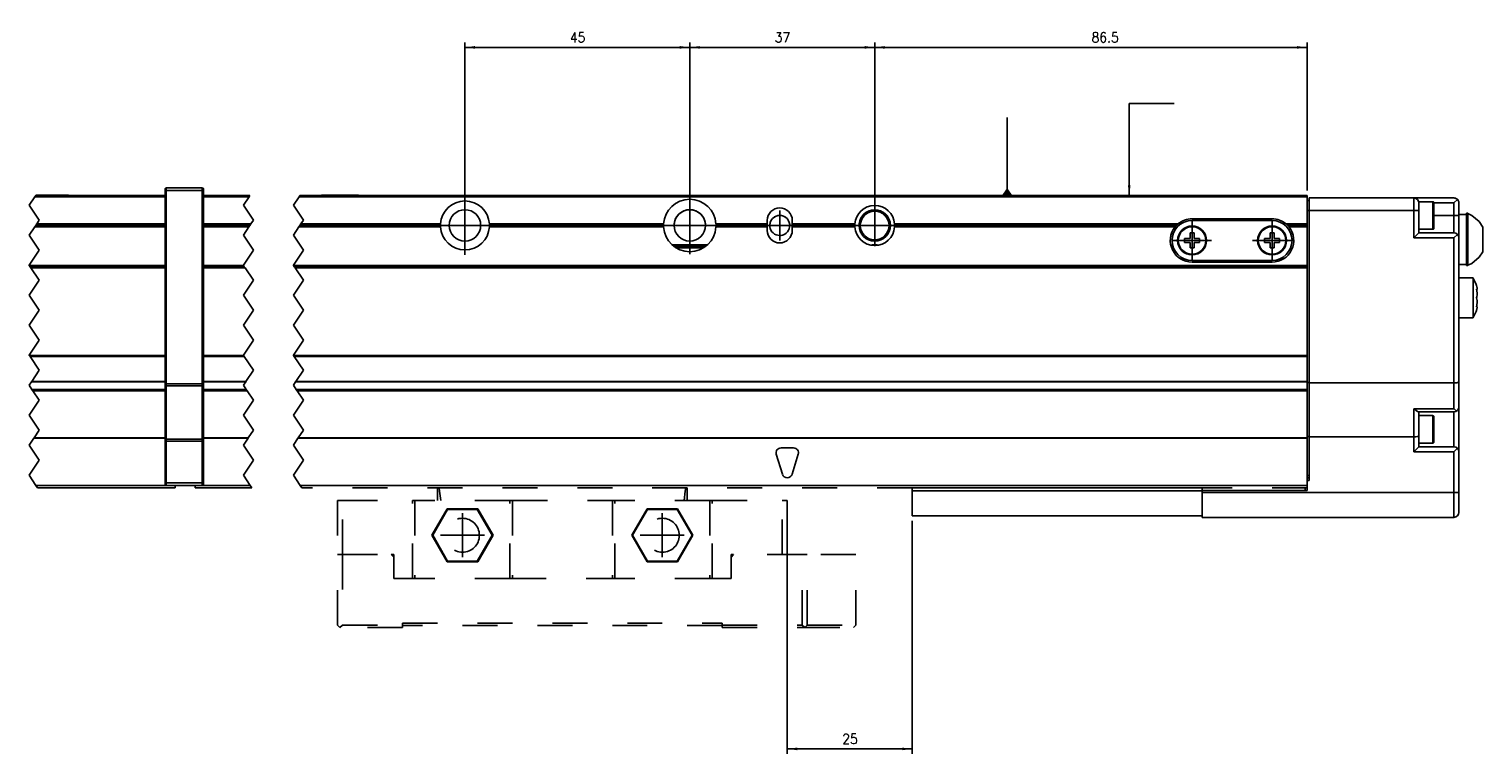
# Model space of a CAD drawing. Header units: inches. Extents: x -381 to 20045, y -418 to 176.
# Tile 11 of 38: x 124 to 415, y -197 to -52. Entities that reach past the tile are written whole.
import ezdxf

# ---------------------------------------------------------------- set-up
doc = ezdxf.new("R2010")
doc.units = ezdxf.units.IN
doc.linetypes.add('DASHED', pattern=[15, 7, -8])
doc.linetypes.add('DOT_CENTER', pattern=[14, 12, -1, 0, -1])
doc.layers.add('1', color=7, linetype='Continuous')
doc.styles.add('CONVERTER_12', font='txt.shx', dxfattribs={"width": 0.9})
doc.dimstyles.new('ME10_DIM_18', dxfattribs={"dimtxt": 2, "dimasz": 2, "dimexe": 1, "dimexo": 1, "dimgap": 1, "dimtad": 1, "dimdsep": 46, "dimtxsty": 'CONVERTER_12', "dimsah": 1, "dimcen": 0.09, "dimclrd": 2, "dimclre": 2, "dimclrt": 2, "dimadec": 0, "dimazin": 0, "dimtfac": 1, "dimtdec": 4, "dimtix": 1, "dimtmove": 0, "dimatfit": 3, "dimfxl": 1, "dimtolj": 1, "dimtzin": 0, "dimarcsym": 0})
doc.dimstyles.new('ME10_DIM_36', dxfattribs={"dimtxt": 2, "dimasz": 2, "dimexe": 1, "dimexo": 1, "dimgap": 1, "dimtad": 1, "dimdsep": 46, "dimtxsty": 'CONVERTER_12', "dimsah": 1, "dimcen": 0.09, "dimclrd": 2, "dimclre": 2, "dimclrt": 2, "dimadec": 0, "dimazin": 0, "dimtfac": 1, "dimtdec": 4, "dimtix": 1, "dimtmove": 0, "dimatfit": 3, "dimfxl": 1, "dimtolj": 1, "dimtzin": 0, "dimarcsym": 0})
doc.dimstyles.new('ME10_DIM_37', dxfattribs={"dimtxt": 2, "dimasz": 2, "dimexe": 1, "dimexo": 1, "dimgap": 1, "dimtad": 1, "dimdsep": 46, "dimtxsty": 'CONVERTER_12', "dimsah": 1, "dimcen": 0.09, "dimclrd": 2, "dimclre": 2, "dimclrt": 2, "dimadec": 0, "dimazin": 0, "dimtfac": 1, "dimtdec": 4, "dimtix": 1, "dimtmove": 0, "dimatfit": 3, "dimfxl": 1, "dimtolj": 1, "dimtzin": 0, "dimarcsym": 0})
doc.dimstyles.new('ME10_DIM_38', dxfattribs={"dimtxt": 2, "dimasz": 2, "dimexe": 1, "dimexo": 1, "dimgap": 1, "dimtad": 1, "dimdsep": 46, "dimtxsty": 'CONVERTER_12', "dimsah": 1, "dimcen": 0.09, "dimclrd": 2, "dimclre": 2, "dimclrt": 2, "dimadec": 0, "dimazin": 0, "dimtfac": 1, "dimtdec": 4, "dimtix": 1, "dimtmove": 0, "dimatfit": 3, "dimfxl": 1, "dimtolj": 1, "dimtzin": 0, "dimarcsym": 0})
doc.dimstyles.get("Standard").update_dxf_attribs({"dimtxt": 0.18, "dimasz": 0.18, "dimexe": 0.18, "dimexo": 0.0625, "dimgap": 0.09, "dimtad": 0, "dimtih": 1, "dimtoh": 1, "dimdec": 4, "dimzin": 0, "dimdsep": 46, "dimtxsty": 'Standard', "dimcen": 0.09, "dimadec": 0, "dimazin": 0, "dimtfac": 1, "dimtdec": 4, "dimtofl": 0, "dimtmove": 0, "dimatfit": 3, "dimfxl": 1, "dimtolj": 1, "dimtzin": 0, "dimarcsym": 0})

# ---------------------------------------------------------------- blocks, each defined once
blk = doc.blocks.new('CABEZA_2__8', base_point=(185.96, -171.97))
at = {"color": 2, "linetype": 'DASHED'}
for p, q in [((205.96, -144.67), (205.96, -144.03)), ((205.96, -146.53), (205.96, -144.67)), ((205.99, -144.03), (205.97, -144.03)), ((206.14, -144.04), (205.99, -144.03)), ((206.16, -144.03), (206.14, -144.04)), ((206.21, -144.03), (206.16, -144.03)), ((206.37, -144.67), (206.29, -144.03)), ((206.61, -146.53), (206.37, -144.67)), ((255.32, -146.53), (255.56, -144.67)), ((255.56, -144.67), (255.64, -144.03)), ((255.77, -144.03), (255.72, -144.03)), ((255.79, -144.04), (255.77, -144.03)), ((255.94, -144.03), (255.79, -144.04)), ((255.95, -144.03), (255.94, -144.03)), ((255.96, -144.67), (255.96, -144.03)), ((255.96, -146.53), (255.96, -144.67)), ((186.96, -146.53), (185.96, -146.53)), ((185.96, -146.53), (185.96, -157.37)), ((186.96, -146.53), (200.96, -146.53)), ((186.96, -157.37), (186.96, -146.53)), ((200.96, -162.17), (200.96, -146.53)), ((201.46, -146.53), (200.96, -146.53)), ((201.46, -146.53), (201.46, -162.17)), ((220.46, -146.53), (201.46, -146.53)), ((207.9, -148.22), (204.84, -153.52)), ((207.99, -148.37), (207.9, -148.22)), ((214.03, -148.22), (207.9, -148.22)), ((213.94, -148.37), (214.03, -148.22)), ((217.09, -153.52), (214.03, -148.22)), ((220.46, -162.17), (220.46, -146.53)), ((220.96, -146.53), (220.46, -146.53)), ((220.96, -146.53), (220.96, -162.17)), ((220.96, -146.53), (240.96, -146.53)), ((240.96, -146.53), (240.96, -162.17)), ((240.96, -146.53), (241.46, -146.53)), ((241.46, -162.17), (241.46, -146.53)), ((260.46, -146.53), (241.46, -146.53)), ((247.9, -148.22), (244.84, -153.52)), ((254.03, -148.22), (247.9, -148.22)), ((247.99, -148.37), (247.9, -148.22)), ((253.94, -148.37), (254.03, -148.22)), ((257.09, -153.52), (254.03, -148.22)), ((260.46, -146.53), (260.46, -162.17)), ((260.96, -146.53), (260.46, -146.53)), ((260.96, -162.17), (260.96, -146.53)), ((260.96, -146.53), (274.96, -146.53)), ((274.96, -157.37), (274.96, -146.53)), ((274.96, -146.53), (275.96, -146.53)), ((275.96, -146.53), (275.96, -157.37)), ((207.99, -148.37), (205.02, -153.52)), ((213.94, -148.37), (207.99, -148.37)), ((216.91, -153.52), (213.94, -148.37)), ((247.99, -148.37), (245.02, -153.52)), ((253.94, -148.37), (247.99, -148.37)), ((256.91, -153.52), (253.94, -148.37)), ((205.02, -153.52), (204.84, -153.52)), ((207.9, -158.83), (204.84, -153.52)), ((207.99, -158.67), (205.02, -153.52)), ((216.91, -153.52), (213.94, -158.67)), ((217.09, -153.52), (214.03, -158.83)), ((216.91, -153.52), (217.09, -153.52)), ((244.84, -153.52), (247.9, -158.83)), ((245.02, -153.52), (244.84, -153.52)), ((245.02, -153.52), (247.99, -158.67)), ((253.94, -158.67), (256.91, -153.52)), ((254.03, -158.83), (257.09, -153.52)), ((256.91, -153.52), (257.09, -153.52)), ((185.96, -171.47), (185.96, -157.37)), ((185.96, -157.37), (186.96, -157.37)), ((186.96, -157.37), (186.96, -171.47)), ((186.96, -157.37), (196.71, -157.37)), ((197.21, -157.37), (196.71, -157.37)), ((197.21, -157.87), (196.71, -157.37)), ((197.21, -162.17), (197.21, -157.37)), ((197.21, -157.87), (197.21, -162.17)), ((207.9, -158.83), (207.99, -158.67)), ((214.03, -158.83), (207.9, -158.83)), ((213.94, -158.67), (207.99, -158.67)), ((214.03, -158.83), (213.94, -158.67)), ((247.99, -158.67), (247.9, -158.83)), ((247.9, -158.83), (254.03, -158.83)), ((247.99, -158.67), (253.94, -158.67)), ((253.94, -158.67), (254.03, -158.83)), ((264.71, -157.37), (264.71, -157.87)), ((265.21, -157.37), (264.71, -157.37)), ((265.21, -157.37), (264.71, -157.87)), ((264.71, -157.87), (264.71, -162.17)), ((278.96, -157.37), (265.21, -157.37)), ((278.96, -171.47), (278.96, -157.37)), ((278.96, -157.37), (279.96, -157.37)), ((279.96, -171.47), (279.96, -157.37)), ((289.71, -157.37), (279.96, -157.37)), ((289.71, -171.47), (289.71, -157.37)), ((197.21, -162.17), (201.21, -162.17)), ((201.46, -162.17), (201.21, -162.17)), ((220.46, -162.17), (201.46, -162.17)), ((220.71, -162.17), (220.46, -162.17)), ((220.71, -162.17), (241.21, -162.17)), ((241.46, -162.17), (241.21, -162.17)), ((260.46, -162.17), (241.46, -162.17)), ((260.71, -162.17), (260.46, -162.17)), ((260.71, -162.17), (264.71, -162.17)), ((185.96, -171.47), (186.46, -171.97)), ((186.46, -171.97), (186.96, -171.47)), ((186.96, -171.47), (198.96, -171.47)), ((198.96, -171.47), (198.96, -171.07)), ((198.96, -171.07), (262.96, -171.07)), ((198.96, -171.97), (198.96, -171.47)), ((262.96, -171.57), (198.96, -171.57)), ((262.96, -171.07), (262.96, -171.47)), ((262.96, -171.47), (278.96, -171.47)), ((262.96, -171.47), (262.96, -171.97)), ((278.96, -171.47), (279.46, -171.97)), ((279.96, -171.47), (279.46, -171.97)), ((279.96, -171.47), (289.71, -171.47)), ((289.71, -171.47), (289.21, -171.97)), ((198.96, -171.97), (186.46, -171.97)), ((262.96, -171.97), (279.46, -171.97)), ((279.46, -171.97), (289.21, -171.97))]:
    blk.add_line(p, q, dxfattribs=at)
for centre in [(210.96, -153.52), (250.96, -153.52)]:
    blk.add_circle(centre, 3.4, dxfattribs=at)
at = {"layer": '1', "color": 2, "linetype": 'DOT_CENTER'}
for p, q in [((210.96, -149.12), (210.96, -157.92)), ((250.96, -149.12), (250.96, -157.92)), ((215.36, -153.52), (206.56, -153.52)), ((255.36, -153.52), (246.56, -153.52))]:
    blk.add_line(p, q, dxfattribs=at)
blk = doc.blocks.new('Modulos_intermedio__FL-14__11__9', base_point=(124.25, -144.03))
at = {"color": 7, "linetype": 'Continuous'}
for p, q in [((151.46, -84.28), (151.47, -84.21)), ((151.46, -84.28), (151.46, -84.53)), ((151.47, -84.21), (151.48, -84.18)), ((151.48, -84.18), (151.5, -84.14)), ((151.5, -84.14), (151.54, -84.1)), ((151.54, -84.1), (151.58, -84.07)), ((151.58, -84.07), (151.62, -84.04)), ((151.62, -84.04), (151.64, -84.04)), ((151.64, -84.04), (151.71, -84.03)), ((151.71, -84.03), (151.71, -84.53)), ((151.71, -84.03), (158.91, -84.03)), ((158.98, -84.04), (158.91, -84.03)), ((158.91, -84.03), (158.91, -84.53)), ((159.01, -84.04), (158.98, -84.04)), ((159.05, -84.07), (159.01, -84.04)), ((159.09, -84.1), (159.05, -84.07)), ((159.12, -84.14), (159.09, -84.1)), ((159.15, -84.18), (159.12, -84.14)), ((159.15, -84.21), (159.15, -84.18)), ((159.16, -84.28), (159.15, -84.21)), ((159.16, -84.28), (159.16, -84.53)), ((125.4, -85.78), (151.46, -85.78)), ((125.57, -85.53), (151.46, -85.53)), ((125.6, -85.48), (128.46, -85.48)), ((128.46, -85.48), (132.16, -85.48)), ((132.21, -85.53), (132.16, -85.48)), ((151.46, -84.53), (151.71, -84.53)), ((151.46, -84.53), (151.46, -123.21)), ((158.91, -84.53), (151.71, -84.53)), ((151.71, -84.53), (151.71, -123.21)), ((159.16, -84.53), (158.91, -84.53)), ((158.91, -84.53), (158.91, -123.21)), ((159.16, -84.53), (159.16, -123.21)), ((151.46, -91.83), (125.37, -91.83)), ((151.46, -91.53), (125.57, -91.53)), ((151.46, -91.23), (125.77, -91.23)), ((124.27, -99.53), (151.46, -99.53)), ((124.44, -99.78), (151.46, -99.78)), ((151.46, -100.03), (124.6, -100.03)), ((124.27, -117.53), (151.46, -117.53)), ((124.44, -117.78), (151.46, -117.78)), ((124.71, -122.82), (151.46, -122.82)), ((124.77, -122.73), (151.46, -122.73)), ((124.83, -124.37), (151.46, -124.37)), ((124.94, -124.53), (151.46, -124.53)), ((125.02, -124.65), (151.46, -124.65)), ((151.46, -123.21), (151.71, -123.21)), ((151.46, -123.21), (151.46, -123.52)), ((151.46, -123.52), (151.47, -123.54)), ((151.46, -123.52), (151.46, -134.19)), ((151.47, -123.54), (151.5, -123.57)), ((151.5, -123.57), (151.54, -123.59)), ((151.54, -123.59), (151.58, -123.6)), ((151.58, -123.6), (151.62, -123.61)), ((151.62, -123.61), (151.64, -123.61)), ((151.64, -123.61), (151.71, -123.62)), ((151.71, -123.21), (151.71, -123.62)), ((151.71, -123.21), (158.91, -123.21)), ((151.71, -123.62), (158.91, -123.62)), ((151.71, -123.62), (151.71, -134.3)), ((159.16, -123.21), (158.91, -123.21)), ((158.91, -123.21), (158.91, -123.62)), ((158.98, -123.61), (158.91, -123.62)), ((158.91, -123.62), (158.91, -134.3)), ((159.01, -123.61), (158.98, -123.61)), ((159.05, -123.6), (159.01, -123.61)), ((159.09, -123.59), (159.05, -123.6)), ((159.12, -123.57), (159.09, -123.59)), ((159.15, -123.54), (159.12, -123.57)), ((159.16, -123.52), (159.15, -123.54)), ((159.16, -123.21), (159.16, -123.52)), ((159.16, -123.52), (159.16, -134.19)), ((151.46, -134.11), (125.18, -134.11)), ((151.46, -134.02), (125.24, -134.02)), ((151.46, -134.19), (151.47, -134.22)), ((151.46, -134.19), (151.46, -134.71)), ((151.46, -134.71), (151.46, -143.03)), ((151.46, -134.71), (151.71, -134.71)), ((151.47, -134.22), (151.5, -134.25)), ((151.5, -134.25), (151.54, -134.27)), ((151.54, -134.27), (151.58, -134.28)), ((151.58, -134.28), (151.62, -134.29)), ((151.62, -134.29), (151.64, -134.29)), ((151.64, -134.29), (151.71, -134.3)), ((151.71, -134.3), (151.71, -134.71)), ((158.91, -134.3), (151.71, -134.3)), ((151.71, -134.71), (151.71, -143.03)), ((158.91, -134.71), (151.71, -134.71)), ((158.98, -134.29), (158.91, -134.3)), ((158.91, -134.3), (158.91, -134.71)), ((159.16, -134.71), (158.91, -134.71)), ((158.91, -134.71), (158.91, -143.03)), ((159.01, -134.29), (158.98, -134.29)), ((159.05, -134.28), (159.01, -134.29)), ((159.09, -134.27), (159.05, -134.28)), ((159.12, -134.25), (159.09, -134.27)), ((159.15, -134.22), (159.12, -134.25)), ((159.16, -134.19), (159.15, -134.22)), ((159.16, -134.19), (159.16, -134.71)), ((159.16, -134.71), (159.16, -143.03)), ((125.6, -143.53), (151.71, -143.53)), ((125.94, -144.03), (153.46, -144.03)), ((151.46, -143.03), (151.46, -143.28)), ((151.46, -143.03), (151.71, -143.03)), ((151.46, -143.28), (151.47, -143.34)), ((151.47, -143.34), (151.48, -143.37)), ((151.48, -143.37), (151.5, -143.41)), ((151.5, -143.41), (151.54, -143.45)), ((151.54, -143.45), (151.58, -143.49)), ((151.58, -143.49), (151.62, -143.51)), ((151.62, -143.51), (151.64, -143.52)), ((151.64, -143.52), (151.71, -143.53)), ((151.71, -143.03), (151.71, -143.53)), ((151.71, -143.03), (158.91, -143.03)), ((151.71, -143.53), (158.91, -143.53)), ((153.46, -143.53), (153.46, -144.03)), ((158.91, -143.03), (158.91, -143.53)), ((159.16, -143.03), (158.91, -143.03)), ((158.98, -143.52), (158.91, -143.53)), ((159.01, -143.51), (158.98, -143.52)), ((159.05, -143.49), (159.01, -143.51)), ((159.09, -143.45), (159.05, -143.49)), ((159.12, -143.41), (159.09, -143.45)), ((159.15, -143.37), (159.12, -143.41)), ((159.16, -143.28), (159.15, -143.34)), ((159.15, -143.34), (159.15, -143.37)), ((159.16, -143.03), (159.16, -143.28))]:
    blk.add_line(p, q, dxfattribs=at)
at = {"color": 2, "linetype": 'DOT_CENTER'}
for p, q in [((125.4, -85.78), (124.25, -87.5)), ((125.57, -85.53), (125.4, -85.78)), ((125.57, -85.53), (125.6, -85.48)), ((124.25, -87.5), (126.25, -90.5)), ((125.37, -91.83), (124.25, -93.5)), ((125.37, -91.83), (125.57, -91.53)), ((125.57, -91.53), (125.77, -91.23)), ((126.25, -90.5), (125.77, -91.23)), ((124.25, -93.5), (126.25, -96.5)), ((126.25, -96.5), (124.25, -99.5)), ((124.25, -99.5), (124.27, -99.53)), ((124.27, -99.53), (124.44, -99.78)), ((124.6, -100.03), (124.44, -99.78)), ((124.6, -100.03), (126.25, -102.5)), ((126.25, -102.5), (124.25, -105.5)), ((124.25, -105.5), (126.25, -108.5)), ((126.25, -108.5), (124.25, -111.5)), ((124.25, -111.5), (126.25, -114.5)), ((126.25, -114.5), (124.25, -117.5)), ((124.25, -117.5), (124.27, -117.53)), ((124.27, -117.53), (124.44, -117.78)), ((124.44, -117.78), (126.25, -120.5)), ((126.25, -120.5), (124.77, -122.73)), ((124.71, -122.82), (124.25, -123.5)), ((124.25, -123.5), (124.83, -124.37)), ((124.77, -122.73), (124.71, -122.82)), ((124.83, -124.37), (124.94, -124.53)), ((124.96, -124.56), (124.94, -124.53)), ((125.02, -124.65), (124.96, -124.56)), ((125.02, -124.65), (126.25, -126.5)), ((126.25, -126.5), (124.25, -129.5)), ((124.25, -129.5), (126.25, -132.5)), ((126.25, -132.5), (125.24, -134.02)), ((125.18, -134.11), (124.25, -135.5)), ((124.25, -135.5), (126.25, -138.5)), ((125.18, -134.11), (125.24, -134.02)), ((126.25, -138.5), (124.25, -141.5)), ((124.25, -141.5), (125.6, -143.53)), ((125.6, -143.53), (125.94, -144.03))]:
    blk.add_line(p, q, dxfattribs=at)
blk = doc.blocks.new('Modulo_der__22-ET___11', base_point=(157.46, -149.93))
at = {"color": 7, "linetype": 'Continuous'}
for p, q in [((159.16, -85.53), (168.45, -85.53)), ((159.16, -85.78), (168.29, -85.78)), ((178.29, -85.78), (379.96, -85.78)), ((178.45, -85.53), (379.96, -85.53)), ((182.71, -85.53), (182.76, -85.48)), ((182.76, -85.48), (190.16, -85.48)), ((190.21, -85.53), (190.16, -85.48)), ((379.96, -85.53), (379.96, -85.78)), ((379.96, -91.23), (379.96, -85.78)), ((379.96, -86.53), (380.36, -86.53)), ((380.36, -86.03), (401.36, -86.03)), ((380.36, -88.53), (380.36, -86.03)), ((401.36, -88.53), (401.36, -86.03)), ((401.36, -86.03), (409.36, -86.03)), ((402.36, -86.78), (405.16, -86.78)), ((402.36, -86.78), (402.36, -87.03)), ((402.36, -88.53), (402.36, -87.03)), ((405.16, -86.78), (405.23, -86.79)), ((405.16, -86.78), (405.16, -92.28)), ((405.23, -86.79), (405.34, -86.88)), ((405.34, -86.88), (405.36, -87.17)), ((405.35, -87.03), (409.36, -87.03)), ((405.36, -87.17), (405.36, -92.08)), ((409.57, -86.05), (409.36, -86.03)), ((409.36, -87.03), (410.07, -86.32)), ((409.36, -87.03), (409.36, -89.53)), ((409.75, -86.1), (409.57, -86.05)), ((409.77, -86.11), (409.75, -86.1)), ((409.95, -86.22), (409.77, -86.11)), ((410.07, -86.32), (409.95, -86.22)), ((410.07, -86.32), (410.11, -86.36)), ((410.11, -86.36), (410.23, -86.53)), ((410.23, -86.53), (410.29, -86.65)), ((410.29, -86.65), (410.31, -86.72)), ((410.31, -86.72), (410.36, -86.92)), ((410.36, -86.92), (410.36, -87.03)), ((410.36, -87.03), (410.36, -89.53)), ((208.74, -89.95), (208.73, -89.96)), ((214.19, -89.96), (214.19, -89.95)), ((356.96, -90.18), (372.96, -90.18)), ((379.96, -88.53), (380.36, -88.53)), ((380.36, -88.53), (401.36, -88.53)), ((380.36, -123.03), (380.36, -88.53)), ((402.36, -88.53), (401.36, -88.53)), ((401.36, -94.03), (401.36, -88.53)), ((402.36, -93.03), (402.36, -88.53)), ((405.36, -89.53), (409.36, -89.53)), ((409.36, -89.53), (410.36, -89.53)), ((409.36, -89.53), (409.36, -93.03)), ((411.86, -89.32), (410.36, -89.32)), ((410.36, -89.53), (410.36, -94.03)), ((411.86, -89.07), (412.11, -89.07)), ((411.86, -94.32), (411.86, -89.07)), ((412.11, -89.07), (412.11, -89.15)), ((412.11, -96.12), (412.11, -89.07)), ((412.11, -89.15), (412.95, -89.54)), ((412.95, -89.54), (414.44, -90.77)), ((168.65, -91.23), (159.16, -91.23)), ((168.45, -91.53), (159.16, -91.53)), ((168.25, -91.83), (159.16, -91.83)), ((178.25, -91.83), (206.57, -91.83)), ((206.56, -91.53), (178.45, -91.53)), ((178.65, -91.23), (206.57, -91.23)), ((206.56, -91.53), (206.57, -91.23)), ((206.57, -91.83), (206.56, -91.53)), ((251.22, -91.23), (216.35, -91.23)), ((216.35, -91.23), (216.36, -91.53)), ((216.36, -91.53), (216.35, -91.83)), ((216.35, -91.83), (251.22, -91.83)), ((251.21, -91.53), (216.36, -91.53)), ((251.21, -91.53), (251.22, -91.23)), ((251.22, -91.83), (251.21, -91.53)), ((271.96, -91.23), (261.71, -91.23)), ((261.71, -91.23), (261.71, -91.53)), ((261.71, -91.53), (261.71, -91.83)), ((271.96, -91.53), (261.71, -91.53)), ((261.71, -91.83), (271.96, -91.83)), ((271.96, -91.23), (271.96, -90.53)), ((271.96, -91.53), (271.96, -91.23)), ((271.96, -91.83), (271.96, -91.53)), ((271.96, -92.53), (271.96, -91.83)), ((276.96, -90.53), (276.96, -91.23)), ((276.96, -91.23), (276.96, -91.53)), ((289.47, -91.23), (276.96, -91.23)), ((289.46, -91.53), (276.96, -91.53)), ((276.96, -91.53), (276.96, -91.83)), ((276.96, -91.83), (276.96, -92.53)), ((276.96, -91.83), (289.47, -91.83)), ((289.46, -91.53), (289.47, -91.23)), ((289.47, -91.83), (289.46, -91.53)), ((297.45, -91.23), (297.46, -91.53)), ((297.45, -91.23), (354.13, -91.23)), ((297.45, -91.28), (297.45, -91.77)), ((297.46, -91.53), (297.45, -91.83)), ((297.45, -91.83), (353.55, -91.83)), ((297.46, -91.53), (353.82, -91.53)), ((353.55, -91.83), (353.63, -91.73)), ((353.63, -91.73), (353.82, -91.53)), ((353.82, -91.53), (354.13, -91.23)), ((354.26, -91.23), (354.13, -91.23)), ((354.13, -91.23), (354.33, -91.23)), ((354.13, -91.23), (354.18, -91.23)), ((354.18, -91.23), (354.84, -91.23)), ((356.56, -93.03), (356.56, -94.13)), ((357.36, -93.03), (356.56, -93.03)), ((356.96, -90.53), (372.96, -90.53)), ((357.36, -94.13), (357.36, -93.03)), ((372.56, -93.03), (372.56, -94.13)), ((373.36, -93.03), (372.56, -93.03)), ((373.36, -94.13), (373.36, -93.03)), ((375.8, -91.23), (376.11, -91.53)), ((375.8, -91.23), (379.96, -91.23)), ((376.11, -91.53), (379.96, -91.53)), ((376.11, -91.53), (376.3, -91.73)), ((376.3, -91.73), (376.37, -91.83)), ((376.37, -91.83), (379.96, -91.83)), ((379.96, -91.53), (379.96, -91.23)), ((379.96, -91.83), (379.96, -91.53)), ((379.96, -99.53), (379.96, -91.83)), ((402.36, -93.03), (401.36, -94.03)), ((405.16, -92.28), (402.36, -92.28)), ((409.36, -93.03), (402.36, -93.03)), ((405.16, -92.28), (405.23, -92.27)), ((405.23, -92.27), (405.34, -92.18)), ((405.34, -92.18), (405.36, -92.08)), ((409.36, -93.03), (409.75, -93.1)), ((414.44, -90.77), (415.16, -91.86)), ((415.16, -94.32), (415.16, -91.86)), ((214.19, -93.1), (214.19, -93.09)), ((252.99, -95.43), (259.94, -95.43)), ((259.94, -95.43), (252.99, -95.43)), ((253.4, -95.73), (259.53, -95.73)), ((294.03, -95.43), (292.9, -95.43)), ((294.01, -95.43), (292.92, -95.43)), ((355.46, -94.13), (355.46, -94.93)), ((356.56, -94.13), (355.46, -94.13)), ((355.46, -94.93), (356.56, -94.93)), ((356.56, -94.93), (356.56, -96.03)), ((358.46, -94.13), (357.36, -94.13)), ((357.36, -96.03), (357.36, -94.93)), ((357.36, -94.93), (358.46, -94.93)), ((358.46, -94.93), (358.46, -94.13)), ((372.56, -94.13), (371.46, -94.13)), ((371.46, -94.13), (371.46, -94.93)), ((371.46, -94.93), (372.56, -94.93)), ((372.56, -94.93), (372.56, -96.03)), ((374.46, -94.13), (373.36, -94.13)), ((373.36, -94.93), (374.46, -94.93)), ((373.36, -96.03), (373.36, -94.93)), ((374.46, -94.93), (374.46, -94.13)), ((409.36, -94.03), (401.36, -94.03)), ((410.07, -93.32), (409.36, -94.03)), ((409.36, -123.03), (409.36, -94.03)), ((409.75, -93.1), (410.07, -93.32)), ((410.07, -93.32), (410.11, -93.36)), ((410.11, -93.36), (410.23, -93.53)), ((410.23, -93.53), (410.29, -93.65)), ((410.29, -93.65), (410.31, -93.72)), ((410.31, -93.72), (410.36, -93.92)), ((410.36, -93.92), (410.36, -94.03)), ((410.36, -122.84), (410.36, -94.03)), ((411.86, -99.57), (411.86, -94.32)), ((415.16, -96.79), (415.16, -94.32)), ((253.88, -96), (259.05, -96)), ((356.56, -96.03), (357.36, -96.03)), ((372.96, -98.53), (356.96, -98.53)), ((372.96, -98.88), (356.96, -98.88)), ((372.56, -96.03), (373.36, -96.03)), ((412.11, -99.49), (412.11, -96.12)), ((414.44, -97.87), (412.95, -99.11)), ((415.16, -96.79), (414.44, -97.87)), ((159.16, -99.53), (167.15, -99.53)), ((159.16, -99.78), (167.32, -99.78)), ((167.49, -100.03), (159.16, -100.03)), ((177.15, -99.53), (379.96, -99.53)), ((177.32, -99.78), (379.96, -99.78)), ((379.96, -100.03), (177.49, -100.03)), ((379.96, -99.53), (379.96, -99.78)), ((379.96, -99.78), (379.96, -100.03)), ((379.96, -100.03), (379.96, -117.53)), ((411.86, -99.32), (410.36, -99.32)), ((411.86, -99.57), (412.11, -99.57)), ((412.95, -99.11), (412.11, -99.49)), ((412.11, -99.57), (412.11, -99.49)), ((413.19, -102.03), (410.36, -102.03)), ((413.19, -102.09), (413.19, -102.03)), ((413.19, -102.03), (413.19, -102.09)), ((413.78, -103.33), (413.19, -102.09)), ((413.19, -102.09), (413.19, -104.66)), ((413.19, -104.66), (413.19, -110.03)), ((413.86, -103.53), (413.78, -103.33)), ((413.96, -103.84), (413.86, -103.53)), ((413.95, -104.59), (413.86, -104.26)), ((413.86, -104.26), (413.96, -104.33)), ((413.88, -104.33), (413.97, -104.33)), ((413.88, -104.33), (413.95, -104.59)), ((413.95, -104.59), (413.96, -104.64)), ((413.96, -104.64), (413.95, -104.59)), ((413.97, -103.89), (413.96, -103.84)), ((413.96, -104.33), (413.97, -104.33)), ((413.96, -104.64), (413.97, -104.7)), ((413.97, -104.7), (413.96, -104.64)), ((413.99, -103.96), (413.97, -103.89)), ((413.97, -104.33), (414.02, -104.21)), ((413.97, -104.7), (414.01, -105.03)), ((414.01, -105.03), (413.97, -104.7)), ((414.01, -104.09), (413.99, -103.96)), ((414.02, -104.21), (414.01, -104.09)), ((413.96, -105.81), (413.86, -106.03)), ((413.86, -106.03), (413.96, -105.81)), ((413.86, -106.03), (413.96, -106.25)), ((413.96, -106.25), (413.86, -106.03)), ((413.86, -107.8), (413.95, -107.47)), ((413.95, -107.47), (413.88, -107.73)), ((413.96, -107.42), (413.95, -107.47)), ((413.95, -107.47), (413.96, -107.42)), ((413.97, -105.76), (413.96, -105.81)), ((413.96, -105.81), (413.97, -105.76)), ((413.96, -106.25), (413.97, -106.29)), ((413.97, -106.29), (413.96, -106.25)), ((413.97, -107.35), (413.96, -107.42)), ((413.96, -107.42), (413.97, -107.35)), ((414.01, -105.51), (413.97, -105.76)), ((413.97, -105.76), (414.01, -105.51)), ((413.97, -106.29), (414.01, -106.55)), ((414.01, -106.55), (413.97, -106.29)), ((414.01, -107.03), (413.97, -107.35)), ((413.97, -107.35), (414.01, -107.03)), ((414.01, -105.03), (414.02, -105.28)), ((414.02, -105.28), (414.01, -105.03)), ((414.02, -105.36), (414.01, -105.51)), ((414.01, -105.51), (414.02, -105.36)), ((414.01, -106.55), (414.02, -106.7)), ((414.02, -106.7), (414.01, -106.55)), ((414.02, -106.78), (414.01, -107.03)), ((414.01, -107.03), (414.02, -106.78)), ((414.02, -105.28), (414.02, -105.36)), ((414.02, -105.36), (414.02, -105.28)), ((414.02, -106.7), (414.02, -106.78)), ((414.02, -106.78), (414.02, -106.7)), ((413.19, -110.03), (410.36, -110.03)), ((413.78, -108.72), (413.19, -109.97)), ((413.86, -108.53), (413.78, -108.72)), ((413.96, -107.73), (413.86, -107.8)), ((413.86, -108.53), (413.96, -108.22)), ((413.88, -107.73), (413.97, -107.73)), ((413.97, -107.73), (413.96, -107.73)), ((413.96, -108.22), (413.97, -108.17)), ((414.02, -107.84), (413.97, -107.73)), ((413.97, -108.17), (413.99, -108.09)), ((413.99, -108.09), (414.01, -107.96)), ((414.01, -107.96), (414.02, -107.84)), ((159.16, -117.53), (167.15, -117.53)), ((159.16, -117.78), (167.32, -117.78)), ((177.15, -117.53), (379.96, -117.53)), ((177.32, -117.78), (379.96, -117.78)), ((379.96, -117.53), (379.96, -117.78)), ((379.96, -117.78), (379.96, -122.73)), ((159.16, -122.73), (167.65, -122.73)), ((159.16, -122.82), (167.59, -122.82)), ((159.16, -124.37), (167.72, -124.37)), ((159.16, -124.53), (167.82, -124.53)), ((159.16, -124.65), (167.9, -124.65)), ((177.59, -122.82), (379.96, -122.82)), ((177.65, -122.73), (379.96, -122.73)), ((177.72, -124.37), (379.96, -124.37)), ((379.96, -124.53), (177.82, -124.53)), ((177.9, -124.65), (379.96, -124.65)), ((379.96, -122.73), (379.96, -122.82)), ((379.96, -122.82), (379.96, -124.37)), ((379.96, -122.93), (380.36, -122.93)), ((379.96, -124.37), (379.96, -124.53)), ((379.96, -124.65), (379.96, -124.53)), ((379.96, -124.65), (379.96, -134.02)), ((380.36, -123.03), (409.36, -123.03)), ((380.36, -123.03), (380.36, -133.83)), ((409.57, -123.02), (409.36, -123.03)), ((409.36, -128.19), (409.36, -123.03)), ((409.75, -123.01), (409.57, -123.02)), ((409.77, -123.01), (409.75, -123.01)), ((409.95, -122.99), (409.77, -123.01)), ((410.07, -122.97), (409.95, -122.99)), ((410.11, -122.97), (410.07, -122.97)), ((410.23, -122.93), (410.11, -122.97)), ((410.29, -122.91), (410.23, -122.93)), ((410.31, -122.9), (410.29, -122.91)), ((410.36, -122.86), (410.31, -122.9)), ((410.36, -122.84), (410.36, -122.86)), ((410.36, -127.83), (410.36, -122.84)), ((410.29, -128.21), (410.36, -127.83)), ((410.36, -127.84), (410.35, -128)), ((410.36, -127.84), (410.36, -136.83)), ((401.36, -133.83), (401.36, -128.19)), ((401.36, -128.19), (401.39, -128.21)), ((409.36, -128.19), (401.36, -128.19)), ((401.39, -128.21), (401.75, -128.52)), ((401.75, -128.52), (401.77, -128.53)), ((401.77, -128.53), (402.07, -128.74)), ((402.07, -128.74), (402.09, -128.75)), ((402.09, -128.75), (402.3, -128.83)), ((409.36, -128.83), (402.3, -128.83)), ((402.36, -133.64), (402.36, -128.83)), ((405.16, -129.58), (402.36, -129.58)), ((405.23, -129.59), (405.16, -129.58)), ((405.16, -129.58), (405.16, -135.08)), ((405.34, -129.68), (405.23, -129.59)), ((405.36, -129.97), (405.34, -129.68)), ((405.36, -129.97), (405.36, -134.88)), ((409.36, -128.19), (409.39, -128.21)), ((409.75, -128.75), (409.36, -128.83)), ((409.36, -128.83), (409.36, -135.83)), ((409.39, -128.21), (409.75, -128.52)), ((409.75, -128.52), (409.77, -128.53)), ((409.93, -128.65), (409.75, -128.75)), ((409.77, -128.53), (409.93, -128.65)), ((409.93, -128.65), (410.07, -128.53)), ((410.07, -128.53), (410.29, -128.21)), ((380.36, -133.73), (379.96, -133.73)), ((401.75, -133.81), (401.36, -133.83)), ((402.07, -133.77), (401.75, -133.81)), ((402.29, -133.71), (402.07, -133.77)), ((402.36, -133.64), (402.29, -133.71)), ((402.36, -135.83), (402.36, -133.64)), ((168.12, -134.02), (159.16, -134.02)), ((168.06, -134.11), (159.16, -134.11)), ((379.96, -134.11), (178.06, -134.11)), ((379.96, -134.02), (178.12, -134.02)), ((274.71, -136.03), (277.21, -136.03)), ((379.96, -134.02), (379.96, -134.11)), ((379.96, -134.11), (379.96, -142.53)), ((401.36, -133.83), (380.36, -133.83)), ((380.36, -133.83), (380.36, -142.53)), ((401.36, -136.83), (401.36, -133.83)), ((402.36, -135.83), (401.36, -136.83)), ((405.16, -135.08), (402.36, -135.08)), ((402.36, -135.83), (409.36, -135.83)), ((405.23, -135.07), (405.16, -135.08)), ((405.34, -134.98), (405.23, -135.07)), ((405.36, -134.88), (405.34, -134.98)), ((409.75, -135.9), (409.36, -135.83)), ((409.36, -136.83), (410.07, -136.12)), ((410.07, -136.12), (409.75, -135.9)), ((410.29, -136.45), (410.07, -136.12)), ((410.36, -136.83), (410.29, -136.45)), ((275.01, -141.32), (273.76, -137.32)), ((278.17, -137.32), (276.92, -141.32)), ((401.36, -136.83), (409.36, -136.83)), ((409.36, -136.83), (409.36, -144.93)), ((410.36, -136.83), (410.36, -144.93)), ((380.36, -141.53), (379.96, -141.53)), ((380.36, -142.03), (379.96, -142.03)), ((379.96, -142.53), (379.96, -144.53)), ((380.36, -142.53), (379.96, -142.53)), ((157.46, -143.53), (157.46, -144.03)), ((157.46, -144.03), (168.82, -144.03)), ((158.91, -143.53), (168.49, -143.53)), ((178.49, -143.53), (379.96, -143.53)), ((300.96, -144.63), (300.96, -144.03)), ((300.96, -144.03), (358.96, -144.03)), ((358.96, -144.63), (300.96, -144.63)), ((300.96, -144.63), (300.96, -149.63)), ((358.96, -144.03), (358.96, -144.53)), ((358.96, -144.93), (358.96, -144.53)), ((358.96, -144.53), (379.96, -144.53)), ((358.96, -144.93), (358.96, -149.93)), ((409.36, -144.93), (358.96, -144.93)), ((379.56, -144.03), (379.56, -144.53)), ((409.36, -144.93), (410.36, -144.93)), ((409.36, -144.93), (409.36, -149.93)), ((410.36, -144.93), (410.36, -148.93)), ((300.96, -149.63), (358.96, -149.63)), ((409.36, -149.93), (358.96, -149.93))]:
    blk.add_line(p, q, dxfattribs=at)
at = {"color": 2, "linetype": 'DOT_CENTER'}
for p, q in [((167.14, -87.5), (168.29, -85.78)), ((168.29, -85.78), (168.45, -85.53)), ((178.29, -85.78), (177.14, -87.5)), ((178.45, -85.53), (178.29, -85.78)), ((169.14, -90.5), (167.14, -87.5)), ((177.14, -87.5), (179.14, -90.5)), ((167.14, -93.5), (168.25, -91.83)), ((168.25, -91.83), (168.45, -91.53)), ((168.45, -91.53), (168.65, -91.23)), ((168.65, -91.23), (169.14, -90.5)), ((178.25, -91.83), (177.14, -93.5)), ((178.45, -91.53), (178.25, -91.83)), ((178.65, -91.23), (178.45, -91.53)), ((179.14, -90.5), (178.65, -91.23)), ((169.14, -96.5), (167.14, -93.5)), ((177.14, -93.5), (179.14, -96.5)), ((167.14, -99.5), (169.14, -96.5)), ((179.14, -96.5), (177.14, -99.5)), ((167.15, -99.53), (167.14, -99.5)), ((167.32, -99.78), (167.15, -99.53)), ((167.32, -99.78), (167.49, -100.03)), ((169.14, -102.5), (167.49, -100.03)), ((177.14, -99.5), (177.15, -99.53)), ((177.15, -99.53), (177.32, -99.78)), ((177.49, -100.03), (177.32, -99.78)), ((177.49, -100.03), (179.14, -102.5)), ((167.14, -105.5), (169.14, -102.5)), ((179.14, -102.5), (177.14, -105.5)), ((169.14, -108.5), (167.14, -105.5)), ((177.14, -105.5), (179.14, -108.5)), ((167.14, -111.5), (169.14, -108.5)), ((179.14, -108.5), (177.14, -111.5)), ((169.14, -114.5), (167.14, -111.5)), ((177.14, -111.5), (179.14, -114.5)), ((167.14, -117.5), (169.14, -114.5)), ((179.14, -114.5), (177.14, -117.5)), ((167.15, -117.53), (167.14, -117.5)), ((167.32, -117.78), (167.15, -117.53)), ((169.14, -120.5), (167.32, -117.78)), ((177.14, -117.5), (177.15, -117.53)), ((177.15, -117.53), (177.32, -117.78)), ((177.32, -117.78), (179.14, -120.5)), ((167.65, -122.73), (169.14, -120.5)), ((179.14, -120.5), (177.65, -122.73)), ((167.14, -123.5), (167.59, -122.82)), ((167.72, -124.37), (167.14, -123.5)), ((167.59, -122.82), (167.65, -122.73)), ((167.82, -124.53), (167.72, -124.37)), ((167.81, -124.51), (167.82, -124.53)), ((167.82, -124.53), (167.9, -124.65)), ((169.14, -126.5), (167.9, -124.65)), ((177.59, -122.82), (177.14, -123.5)), ((177.14, -123.5), (177.72, -124.37)), ((177.65, -122.73), (177.59, -122.82)), ((177.72, -124.37), (177.82, -124.53)), ((177.9, -124.65), (177.82, -124.53)), ((177.9, -124.65), (179.14, -126.5)), ((167.14, -129.5), (169.14, -126.5)), ((179.14, -126.5), (177.14, -129.5)), ((169.14, -132.5), (167.14, -129.5)), ((177.14, -129.5), (179.14, -132.5)), ((168.12, -134.02), (169.14, -132.5)), ((179.14, -132.5), (178.12, -134.02)), ((167.14, -135.5), (168.06, -134.11)), ((169.14, -138.5), (167.14, -135.5)), ((168.12, -134.02), (168.06, -134.11)), ((178.06, -134.11), (177.14, -135.5)), ((177.14, -135.5), (179.14, -138.5)), ((178.06, -134.11), (178.12, -134.02)), ((167.14, -141.5), (169.14, -138.5)), ((179.14, -138.5), (177.14, -141.5)), ((168.49, -143.53), (167.14, -141.5)), ((177.14, -141.5), (178.49, -143.53))]:
    blk.add_line(p, q, dxfattribs=at)
at = {"color": 2, "linetype": 'DASHED'}
for p, q in [((168.82, -144.03), (168.49, -143.53)), ((178.49, -143.53), (178.82, -144.03)), ((300.96, -144.03), (178.82, -144.03)), ((379.96, -144.03), (358.96, -144.03))]:
    blk.add_line(p, q, dxfattribs=at)
at = {"color": 7, "linetype": 'Continuous'}
for centre, radius in [((211.46, -91.53), 3.15), ((256.46, -91.53), 3.15), ((293.46, -91.53), 2.88), ((356.96, -94.53), 2.9), ((356.96, -94.53), 2.75), ((372.96, -94.53), 2.9), ((372.96, -94.53), 2.75)]:
    blk.add_circle(centre, radius, dxfattribs=at)
for centre, radius, start, end in [((211.46, -91.53), 4.9, 3.5101, 176.4899), ((256.46, -91.53), 5.25, 3.2758, 176.7242), ((401.36, -87.03), 1, 0, 90), ((256.46, -91.53), 3.15, 5.9281, 174.0719), ((274.46, -90.53), 2.5, 0, 180), ((274.46, -91.53), 2, 5.9999, 174.0001), ((274.46, -91.53), 2, 299.9805, 270), ((293.46, -91.53), 4, 4.3012, 175.6988), ((293.46, -91.53), 3.13, 90, 270), ((293.46, -91.53), 3.12, 5.9614, 174.0386), ((293.46, -91.53), 2.87, 113.9783, 174.0238), ((293.47, -91.53), 2.87, 5.9444, 114.0564), ((293.46, -91.53), 3.13, 270, 90), ((356.96, -94.53), 4.35, 90, 130.6088), ((372.96, -94.53), 4.35, 49.3912, 90), ((211.46, -91.53), 4.9, 183.5101, 356.4899), ((256.46, -91.53), 5.25, 183.2758, 356.7242), ((274.46, -92.53), 2.5, 180, 0), ((293.46, -91.53), 4, 184.3012, 355.6988), ((356.96, -94.53), 4.35, 141.5932, 270), ((356.96, -94.53), 4, 90, 270), ((372.96, -94.53), 4, 270, 90), ((372.96, -94.53), 4.35, 270, 38.4068), ((274.46, -91.53), 2, 270, 299.9805), ((274.71, -137.03), 1, 90, 197.354), ((277.21, -137.03), 1, 342.646, 90), ((275.96, -141.03), 1, 197.354, 342.646), ((409.36, -148.93), 1, 270, 0)]:
    blk.add_arc(centre, radius, start, end, dxfattribs=at)
at = {"layer": '1', "color": 2, "linetype": 'DOT_CENTER'}
for p, q in [((211.46, -85.63), (211.46, -97.43)), ((256.46, -85.28), (256.46, -97.78)), ((211.46, -87.38), (211.46, -95.68)), ((256.46, -87.38), (256.46, -95.68)), ((274.46, -88.53), (274.46, -94.53)), ((293.46, -87.4), (293.46, -95.65)), ((217.36, -91.53), (205.56, -91.53)), ((215.61, -91.53), (207.31, -91.53)), ((262.71, -91.53), (250.21, -91.53)), ((260.61, -91.53), (252.31, -91.53)), ((277.46, -91.53), (271.46, -91.53)), ((297.59, -91.53), (289.34, -91.53)), ((356.96, -90.63), (356.96, -98.43)), ((372.96, -90.63), (372.96, -98.43)), ((360.86, -94.53), (353.06, -94.53)), ((376.86, -94.53), (369.06, -94.53))]:
    blk.add_line(p, q, dxfattribs=at)
blk = doc.blocks.new('L-190__14', base_point=(-257.09, -171.97))
for name, p in [('Modulos_intermedio__FL-14__11__9', (124.25, -144.03)), ('Modulo_der__22-ET___11', (157.46, -149.93)), ('CABEZA_2__8', (185.96, -171.97))]:
    blk.add_blockref(name, p)
blk = doc.blocks.new('*D104')
at = {"layer": '1', "color": 2, "linetype": 'Continuous'}
for p, q in [((211.46, -90.53), (211.46, -54.9)), ((256.46, -90.53), (256.46, -54.9)), ((211.46, -55.9), (256.46, -55.9))]:
    blk.add_line(p, q, dxfattribs=at)
at = {"layer": '1', "color": 2}
for points in [[(213.46, -55.64), (213.46, -56.17), (211.46, -55.9)], [(254.46, -56.17), (254.46, -55.64), (256.46, -55.9)]]:
    blk.add_solid(points, dxfattribs=at)
at = {"layer": '1', "color": 2, "insert": (232.46, -54.9), "char_height": 2, "attachment_point": 7, "rotation": 0.0001, "line_spacing_factor": 0.60024, "style": 'CONVERTER_12'}
blk.add_mtext('45', dxfattribs=at)
blk = doc.blocks.new('*D123')
at = {"layer": '1', "color": 2, "linetype": 'Continuous'}
for p, q in [((256.46, -90.53), (256.46, -54.9)), ((293.46, -90.53), (293.46, -54.9)), ((293.46, -55.9), (256.46, -55.9))]:
    blk.add_line(p, q, dxfattribs=at)
at = {"layer": '1', "color": 2}
for points in [[(258.46, -55.64), (258.46, -56.17), (256.46, -55.9)], [(291.46, -56.17), (291.46, -55.64), (293.46, -55.9)]]:
    blk.add_solid(points, dxfattribs=at)
at = {"layer": '1', "color": 2, "insert": (273.46, -54.9), "char_height": 2, "attachment_point": 7, "rotation": 0.0001, "line_spacing_factor": 0.60024, "style": 'CONVERTER_12'}
blk.add_mtext('37', dxfattribs=at)
blk = doc.blocks.new('*D124')
at = {"layer": '1', "color": 2, "linetype": 'Continuous'}
for p, q in [((293.46, -90.53), (293.46, -54.9)), ((379.96, -84.53), (379.96, -54.9)), ((379.96, -55.9), (293.46, -55.9))]:
    blk.add_line(p, q, dxfattribs=at)
at = {"layer": '1', "color": 2}
for points in [[(295.46, -55.64), (295.46, -56.17), (293.46, -55.9)], [(377.96, -56.17), (377.96, -55.64), (379.96, -55.9)]]:
    blk.add_solid(points, dxfattribs=at)
at = {"layer": '1', "color": 2, "insert": (336.87, -54.9), "char_height": 2, "attachment_point": 7, "rotation": 0.0001, "line_spacing_factor": 0.60024, "style": 'CONVERTER_12'}
blk.add_mtext('86.5', dxfattribs=at)
blk = doc.blocks.new('*D125')
at = {"layer": '1', "color": 2, "linetype": 'Continuous'}
for p, q in [((275.96, -147.53), (275.96, -197.27)), ((300.96, -150.63), (300.96, -197.27)), ((300.96, -196.27), (275.96, -196.27))]:
    blk.add_line(p, q, dxfattribs=at)
at = {"layer": '1', "color": 2}
for points in [[(277.96, -196), (277.96, -196.53), (275.96, -196.27)], [(298.96, -196.53), (298.96, -196), (300.96, -196.27)]]:
    blk.add_solid(points, dxfattribs=at)
at = {"layer": '1', "color": 2, "insert": (286.96, -195.27), "char_height": 2, "attachment_point": 7, "rotation": 0.0001, "line_spacing_factor": 0.60024, "style": 'CONVERTER_12'}
blk.add_mtext('25', dxfattribs=at)
blk = doc.blocks.new('Alzado1', base_point=(2017.536, -128))
at = {"layer": '1', "color": 2}
for points in [[(319.964, -84.026), (318.903, -85.526), (321.024, -85.526)], [(344.123, -83.526), (344.65, -83.526), (344.387, -85.526)]]:
    blk.add_solid(points, dxfattribs=at)
blk.add_blockref('L-190__14', (-257.091, -171.974))
at = {"layer": '1'}
dim = blk.add_aligned_dim(p1=(256.464, -91.526), p2=(211.464, -91.526), distance=-35.623, dimstyle='ME10_DIM_18', dxfattribs=at)
dim.commit()
dim.dimension.update_dxf_attribs({"geometry": '*D104', "text_midpoint": (233.964, -53.903), "text_rotation": 0.00014})
for base, p1, p2, dimstyle, picture, middle in [((293.464, -55.903), (256.464, -91.526), (293.464, -91.526), 'ME10_DIM_36', '*D123', (274.964, -53.903)), ((379.964, -55.903), (293.464, -91.526), (379.964, -85.526), 'ME10_DIM_37', '*D124', (339.592, -53.903)), ((300.964, -196.268), (275.964, -146.526), (300.964, -149.626), 'ME10_DIM_38', '*D125', (288.464, -194.268))]:
    dim = blk.add_linear_dim(base=base, p1=p1, p2=p2, dimstyle=dimstyle, dxfattribs=at)
    dim.commit()
    dim.dimension.update_dxf_attribs({"geometry": picture, "text_midpoint": middle, "text_rotation": 0.00014})
at = {"layer": '1', "color": 2, "linetype": 'Continuous', "has_arrowhead": 0}
for points in [[(344.387, -85.526), (344.387, -67.158), (353.387, -67.158)], [(319.964, -85.526), (319.964, -69.932)]]:
    blk.add_leader(points, dimstyle='Standard', dxfattribs=at)

msp = doc.modelspace()

# ---------------------------------------------------------------- block references
msp.add_blockref('Alzado1', (2017.54, -128))

doc.saveas('drawing.dxf')
